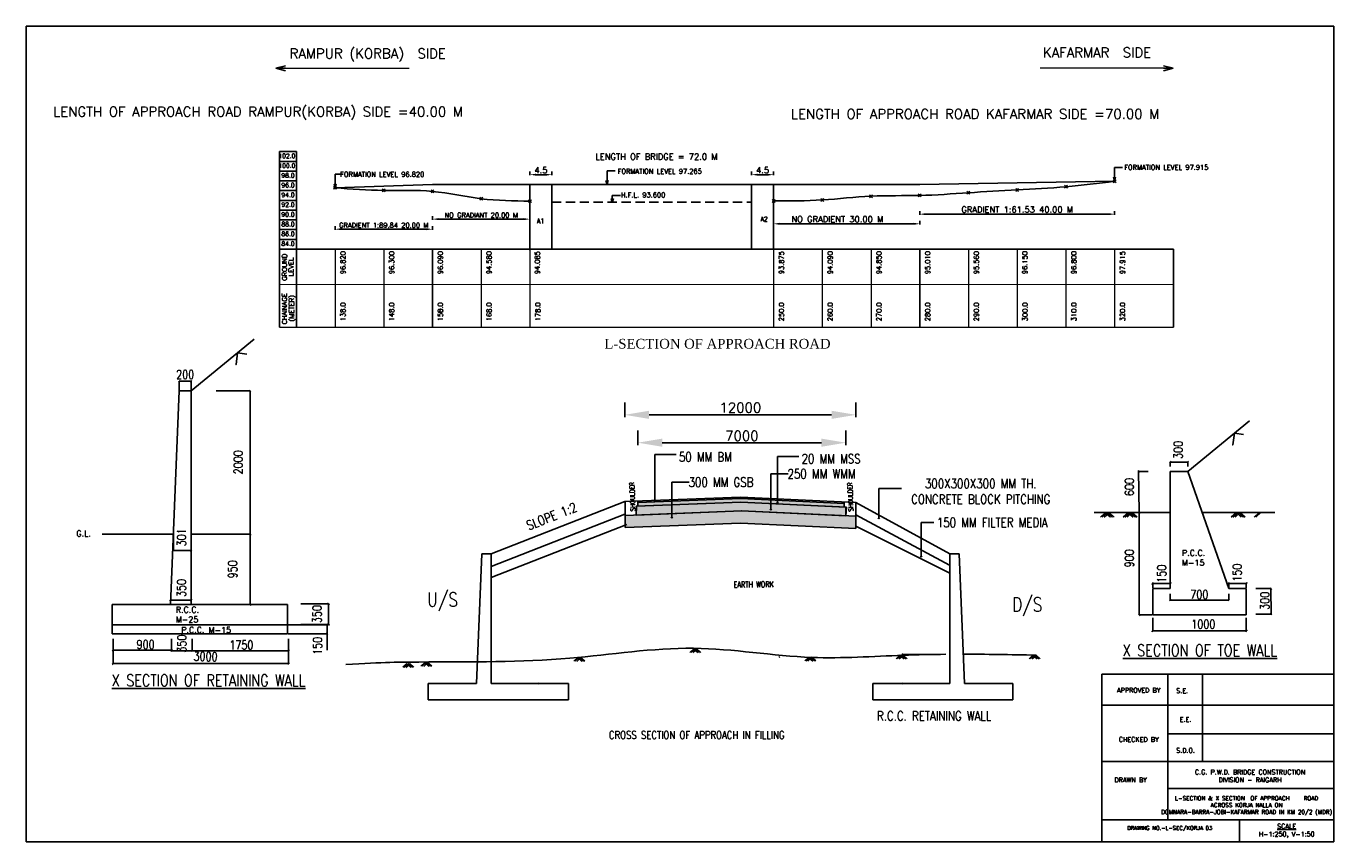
# Model space of a CAD drawing. Header units: metres. Extents: x -77385 to -525, y -2039 to 84.
import ezdxf
from ezdxf.enums import TextEntityAlignment as Align

# ---------------------------------------------------------------- set-up
doc = ezdxf.new("R2010")
doc.units = ezdxf.units.M
doc.header["$LTSCALE"] = 0.3
doc.header["$PDMODE"] = 35
doc.header["$PDSIZE"] = 0.3
doc.linetypes.add('HIDDEN', pattern=[9.525, 6.35, -3.175])
doc.layers.add('TEXT', color=7, linetype='Continuous')
doc.styles.add('200', font='romans.shx', dxfattribs={"width": 0.8, "height": 0.4})
doc.styles.add('200-400', font='romans.shx', dxfattribs={"width": 0.4, "height": 0.8})
doc.styles.add('600-200', font='romans.shx', dxfattribs={"width": 2.4, "height": 0.4})
doc.styles.add('DIM ROMANS', font='romans.shx', dxfattribs={"width": 0.8})
doc.styles.add('ROMANS', font='romans.shx', dxfattribs={"width": 0.8})
doc.styles.get("Standard").update_dxf_attribs({"font": 'romans.shx'})
doc.styles.add('TEXT', font='romans.shx', dxfattribs={"height": 1})
doc.dimstyles.new('1-100', dxfattribs={"dimtxt": 0.2, "dimasz": 0.15, "dimexe": 0.05, "dimexo": 0.2, "dimgap": 0.1, "dimtad": 1, "dimdec": 0, "dimlfac": 1000, "dimzin": 1, "dimdsep": 46, "dimtxsty": 'DIM ROMANS', "dimblk": 'OBLIQUE', "dimcen": 0.2, "dimadec": 0, "dimazin": 0, "dimtfac": 1, "dimtdec": 0, "dimtmove": 0, "dimatfit": 3, "dimldrblk": 'OPEN30', "dimfxl": 1, "dimarcsym": 0})
doc.dimstyles.new('A 1-100 MM', dxfattribs={"dimscale": 0.5, "dimtxt": 0.4, "dimasz": 0.2, "dimexe": 0.0125, "dimexo": 0.0625, "dimgap": 0.1, "dimtad": 1, "dimdec": 0, "dimlfac": 1000, "dimdsep": 46, "dimtxsty": 'ROMANS', "dimblk": 'OBLIQUE', "dimcen": 0.2, "dimadec": 0, "dimazin": 0, "dimtfac": 1, "dimtdec": 0, "dimtmove": 0, "dimatfit": 3, "dimldrblk": 'OPEN90', "dimfxl": 0.25, "dimfxlon": 1, "dimarcsym": 0})
doc.dimstyles.new('METER', dxfattribs={"dimscale": 0.5, "dimtxt": 2.5, "dimasz": 2.5, "dimexe": 1.25, "dimexo": 0.625, "dimtad": 1, "dimrnd": 0.5, "dimdsep": 46, "dimtxsty": 'Standard', "dimcen": 2.5, "dimaunit": 1, "dimadec": 1, "dimazin": 1, "dimtfac": 1, "dimtmove": 0, "dimatfit": 3, "dimfxl": 1, "dimarcsym": 0})

# ---------------------------------------------------------------- blocks, each defined once
blk = doc.blocks.new('_Oblique')
at = {"color": 0, "linetype": 'ByBlock', "lineweight": -2}
blk.add_line((-0.5, -0.5), (0.5, 0.5), dxfattribs=at)
blk = doc.blocks.new('_Open90')
at = {"color": 0, "linetype": 'ByBlock', "lineweight": -2}
for p, q in [((0, 0), (-1, 0)), ((-0.5, 0.5), (0, 0)), ((0, 0), (-0.5, -0.5))]:
    blk.add_line(p, q, dxfattribs=at)
blk = doc.blocks.new('_Open30')
at = {"color": 0, "linetype": 'ByBlock', "lineweight": -2}
for p, q in [((-1, 0.27), (0, 0)), ((0, 0), (-1, -0.27)), ((0, 0), (-1, 0))]:
    blk.add_line(p, q, dxfattribs=at)
blk = doc.blocks.new('*D186')
at = {"color": 0, "lineweight": -2, "ltscale": 0.2, "transparency": 16777216}
for p, q in [((-644.18, 53.03), (-644.18, 53.78)), ((-639.68, 53.03), (-639.68, 53.78)), ((-642.93, 53.16), (-640.93, 53.16))]:
    blk.add_line(p, q, dxfattribs=at)
at = {"color": 0, "ltscale": 0.2, "transparency": 16777216}
for points in [[(-642.93, 53.36), (-642.93, 52.95), (-644.18, 53.16)], [(-640.93, 53.36), (-640.93, 52.95), (-639.68, 53.16)]]:
    blk.add_solid(points, dxfattribs=at)
at = {"layer": 'Defpoints', "color": 0, "ltscale": 0.2, "transparency": 16777216}
for p in [(-644.18, 51.15), (-639.68, 53.16), (-639.68, 51.15)]:
    blk.add_point(p, dxfattribs=at)
at = {"color": 0, "ltscale": 0.2, "transparency": 16777216, "insert": (-641.93, 54.09), "char_height": 1.25, "attachment_point": 5}
blk.add_mtext('4.5', dxfattribs=at)
blk = doc.blocks.new('*D187')
at = {"color": 0, "lineweight": -2, "ltscale": 0.3, "transparency": 16777216}
for p, q in [((-709.68, 43.91), (-709.68, 44.66)), ((-708.43, 44.04), (-690.93, 44.04)), ((-689.68, 43.91), (-689.68, 44.66))]:
    blk.add_line(p, q, dxfattribs=at)
at = {"color": 0, "ltscale": 0.3, "transparency": 16777216}
for points in [[(-708.43, 44.24), (-708.43, 43.83), (-709.68, 44.04)], [(-690.93, 44.24), (-690.93, 43.83), (-689.68, 44.04)]]:
    blk.add_solid(points, dxfattribs=at)
at = {"layer": 'Defpoints', "color": 0, "ltscale": 0.3, "transparency": 16777216}
for p in [(-689.68, 44.04), (-709.68, 37.64), (-689.68, 37.64)]:
    blk.add_point(p, dxfattribs=at)
at = {"color": 0, "ltscale": 0.3, "transparency": 16777216, "insert": (-699.68, 44.85), "char_height": 1.25, "attachment_point": 5}
blk.add_mtext('{\\H0.8x;NO GRADIANT 20.00 M}', dxfattribs=at)
blk = doc.blocks.new('*D188')
at = {"color": 0, "lineweight": -2, "ltscale": 0.3, "transparency": 16777216}
for p, q in [((-639.68, 42.96), (-639.68, 43.71)), ((-638.43, 43.08), (-610.93, 43.08)), ((-609.68, 42.96), (-609.68, 43.71))]:
    blk.add_line(p, q, dxfattribs=at)
at = {"color": 0, "ltscale": 0.3, "transparency": 16777216}
for points in [[(-638.43, 43.29), (-638.43, 42.87), (-639.68, 43.08)], [(-610.93, 43.29), (-610.93, 42.87), (-609.68, 43.08)]]:
    blk.add_solid(points, dxfattribs=at)
at = {"layer": 'Defpoints', "color": 0, "ltscale": 0.3, "transparency": 16777216}
for p in [(-609.68, 43.08), (-639.68, 37.89), (-609.68, 37.89)]:
    blk.add_point(p, dxfattribs=at)
at = {"color": 0, "ltscale": 0.3, "transparency": 16777216, "insert": (-626.59, 44.02), "char_height": 1.25, "attachment_point": 5}
blk.add_mtext('NO GRADIENT 30.00 M ', dxfattribs=at)
blk = doc.blocks.new('*D189')
at = {"color": 0, "lineweight": -2, "ltscale": 0.3, "transparency": 16777216}
for p, q in [((-609.68, 44.94), (-609.68, 45.69)), ((-569.68, 44.94), (-569.68, 45.69)), ((-608.43, 45.06), (-570.93, 45.06))]:
    blk.add_line(p, q, dxfattribs=at)
at = {"color": 0, "ltscale": 0.3, "transparency": 16777216}
for points in [[(-608.43, 45.27), (-608.43, 44.85), (-609.68, 45.06)], [(-570.93, 45.27), (-570.93, 44.85), (-569.68, 45.06)]]:
    blk.add_solid(points, dxfattribs=at)
at = {"layer": 'Defpoints', "color": 0, "ltscale": 0.3, "transparency": 16777216}
for p in [(-569.68, 45.06), (-609.68, 37.89), (-569.68, 37.89)]:
    blk.add_point(p, dxfattribs=at)
at = {"color": 0, "ltscale": 0.3, "transparency": 16777216, "insert": (-589.68, 46), "char_height": 1.25, "attachment_point": 5}
blk.add_mtext('GRADIENT 1:61.53 40.00 M', dxfattribs=at)
blk = doc.blocks.new('*D190')
at = {"color": 0, "lineweight": -2, "ltscale": 0.2, "transparency": 16777216}
for p, q in [((-689.68, 53.03), (-689.68, 53.78)), ((-685.18, 53.03), (-685.18, 53.78)), ((-688.43, 53.16), (-686.43, 53.16))]:
    blk.add_line(p, q, dxfattribs=at)
at = {"color": 0, "ltscale": 0.2, "transparency": 16777216}
for points in [[(-688.43, 53.36), (-688.43, 52.95), (-689.68, 53.16)], [(-686.43, 53.36), (-686.43, 52.95), (-685.18, 53.16)]]:
    blk.add_solid(points, dxfattribs=at)
at = {"layer": 'Defpoints', "color": 0, "ltscale": 0.2, "transparency": 16777216}
for p in [(-689.68, 51.15), (-685.18, 53.16), (-685.18, 51.15)]:
    blk.add_point(p, dxfattribs=at)
at = {"color": 0, "ltscale": 0.2, "transparency": 16777216, "insert": (-687.43, 54.09), "char_height": 1.25, "attachment_point": 5}
blk.add_mtext('4.5', dxfattribs=at)
blk = doc.blocks.new('*D191')
at = {"color": 0, "lineweight": -2, "ltscale": 0.3, "transparency": 16777216}
for p, q in [((-729.68, 41.85), (-729.68, 42.6)), ((-728.43, 41.97), (-710.93, 41.97)), ((-709.68, 41.85), (-709.68, 42.6))]:
    blk.add_line(p, q, dxfattribs=at)
at = {"color": 0, "ltscale": 0.3, "transparency": 16777216}
for points in [[(-728.43, 42.18), (-728.43, 41.77), (-729.68, 41.97)], [(-710.93, 42.18), (-710.93, 41.77), (-709.68, 41.97)]]:
    blk.add_solid(points, dxfattribs=at)
at = {"layer": 'Defpoints', "color": 0, "ltscale": 0.3, "transparency": 16777216}
for p in [(-709.68, 41.97), (-729.68, 34.8), (-709.68, 34.8)]:
    blk.add_point(p, dxfattribs=at)
at = {"color": 0, "ltscale": 0.3, "transparency": 16777216, "insert": (-719.68, 42.79), "char_height": 1.25, "attachment_point": 5}
blk.add_mtext('{\\H0.8x;GRADIENT 1:89.84 20.00 M}', dxfattribs=at)
blk = doc.blocks.new('TOEWALL')
at = {"ltscale": 5}
h = blk.add_hatch(dxfattribs=at)
h.set_pattern_fill('AR-CONC', color=256, scale=0.002, style=0)
h.set_pattern_definition([(50, (-89.90724, 20.3465), (0.3643693, -0.0318782), [0.0381, -0.4191]), (355, (-89.90724, 20.3465), (-0.0704857, 0.3821133), [0.03048, -0.33528]), (100.451, (-89.87687, 20.34383), (0.293885, 0.3502334), [0.03238, -0.35618]), (46.1842, (-89.90724, 20.4481), (0.542158, -0.0840847), [0.05715, -0.62865]), (96.6356, (-89.86206, 20.4411), (0.4748085, 0.494851), [0.04857, -0.53427]), (351.184, (-89.90724, 20.4481), (0.474809, 0.49485), [0.04572, -0.50292]), (21, (-89.85644, 20.4227), (0.3032298, -0.204531), [0.0381, -0.4191]), (326, (-89.85644, 20.4227), (0.123604, 0.368376), [0.03048, -0.33528]), (71.4514, (-89.83117, 20.40564), (0.426833, 0.1638457), [0.03238, -0.35618]), (37.5, (-89.90724, 20.34649), (0.0061772, 0.1691101), [0, -0.331216, 0, -0.34036, 0, -0.33655]), (7.5, (-89.90724, 20.34649), (0.1336393, 0.20036115), [0, -0.194056, 0, -0.323596, 0, -0.12827]), (327.5, (-90.02052, 20.34649), (0.2711812, -0.0114575), [0, -0.127, 0, -0.39624, 0, -0.52578]), (317.5, (-90.07132, 20.3465), (0.2962584, 0.050853), [0, -0.1651, 0, -0.263144, 0, -0.37338])])
h.paths.add_polyline_path([(-57.134, 6.769), (-62.528, 7.023), (-66.068, 6.892), (-66.068, 6.435), (-62.484, 6.581), (-57.134, 6.328)])
h.paths.add_polyline_path([(-66.068, 6.892), (-67.882, 6.824), (-67.891, 6.361), (-66.068, 6.435)])
h = blk.add_hatch(color=256, dxfattribs=at)
h.paths.add_polyline_path([(-66.068, 7.157), (-67.812, 7.092), (-67.812, 7.015), (-66.068, 7.08)])
h.paths.add_polyline_path([(-62.528, 7.211), (-60.991, 7.139), (-60.991, 7.214), (-62.551, 7.288), (-66.068, 7.157), (-66.068, 7.08)])
h.paths.add_polyline_path([(-60.991, 7.214), (-60.991, 7.139), (-57.229, 6.96), (-57.229, 7.037)])
h = blk.add_hatch(color=256, dxfattribs=at)
h.paths.add_polyline_path([(-66.068, 7.08), (-67.812, 7.015), (-67.812, 6.827), (-66.068, 6.892)])
h.paths.add_polyline_path([(-62.528, 7.023), (-60.991, 6.951), (-60.991, 7.139), (-62.528, 7.211), (-66.068, 7.08), (-66.068, 6.892)])
h.paths.add_polyline_path([(-60.991, 7.139), (-60.991, 6.951), (-57.229, 6.773), (-57.229, 6.96)])
h = blk.add_hatch(dxfattribs=at)
h.set_pattern_fill('AR-SAND', color=256, scale=0.001, style=0)
h.set_pattern_definition([(37.5, (-89.907238, 20.34649), (-0.00160003, 0.048941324), [0, -0.038608, 0, -0.04318, 0, -0.041275]), (7.5, (-89.90724, 20.34649), (0.04495233, 0.07168251), [0, -0.020828, 0, -0.034798, 0, -0.013335]), (327.5, (-89.93848, 20.34649), (0.079099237, 0.00014372), [0, -0.0127, 0, -0.04572, 0, -0.05969]), (317.5, (-89.93848, 20.34649), (0.07635565, 0.02229293), [0, -0.00635, 0, -0.029972, 0, -0.03429])])
h.paths.add_polyline_path([(-62.551, 5.953), (-56.622, 5.673), (-56.621, 6.304), (-62.484, 6.581), (-68.463, 6.337), (-68.463, 5.733)])
at = {"ltscale": 0.2}
for p, q in [((-90.738, 12.727), (-87.49, 15.383)), ((-91.338, 12.727), (-91.788, 1.777)), ((-90.738, 12.727), (-91.338, 12.727)), ((-90.738, 12.727), (-90.738, 1.777)), ((-39.595, 8.603), (-36.429, 11.192)), ((-91.602, 5.377), (-95.301, 5.377)), ((-87.708, 5.377), (-90.738, 5.377)), ((-75.813, 4.379), (-76.087, -2.276)), ((-75.333, 4.379), (-75.333, -2.276)), ((-51.803, 4.379), (-51.803, -2.276)), ((-51.803, 4.379), (-51.323, 4.379)), ((-51.323, 4.379), (-51.049, -2.276)), ((-94.788, 1.777), (-85.788, 1.777)), ((-94.788, 1.777), (-94.788, 0.727)), ((-85.788, 1.777), (-85.788, 0.727)), ((-94.788, 0.727), (-85.788, 0.727)), ((-94.788, 0.277), (-94.788, 0.727)), ((-85.788, 0.277), (-85.788, 0.727)), ((-94.788, 0.277), (-85.788, 0.277)), ((-78.573, -2.276), (-78.573, -3.116)), ((-78.573, -2.276), (-78.573, -3.116)), ((-78.573, -2.276), (-78.573, -3.116)), ((-78.573, -2.276), (-76.087, -2.276)), ((-78.573, -2.276), (-78.573, -3.116)), ((-75.333, -2.276), (-71.373, -2.276)), ((-71.373, -2.276), (-71.373, -3.116)), ((-55.763, -2.276), (-55.763, -3.116)), ((-51.803, -2.276), (-55.763, -2.276)), ((-48.563, -2.276), (-51.049, -2.276)), ((-48.563, -2.276), (-48.563, -3.116)), ((-48.563, -2.276), (-48.563, -3.116)), ((-78.573, -3.116), (-71.373, -3.116)), ((-48.563, -3.116), (-55.763, -3.116))]:
    blk.add_line(p, q, dxfattribs=at)
at = {"color": 0, "ltscale": 0.5}
for p, q in [((-68.482, 11.378), (-68.482, 12.128)), ((-67.232, 11.503), (-57.871, 11.503)), ((-67.812, 9.95), (-67.812, 10.7)), ((-66.562, 10.075), (-58.389, 10.075)), ((-57.139, 9.95), (-57.139, 10.7))]:
    blk.add_line(p, q, dxfattribs=at)
at = {"ltscale": 0.5}
for p, q in [((-56.621, 11.378), (-56.621, 12.128)), ((-75.813, 4.379), (-75.333, 4.379))]:
    blk.add_line(p, q, dxfattribs=at)
for p, q in [((-60.991, 6.721), (-60.991, 8.474)), ((-60.991, 8.474), (-60.097, 8.474)), ((-66.068, 6.297), (-66.068, 8.05)), ((-66.068, 8.05), (-65.174, 8.05)), ((-68.482, 7.067), (-75.333, 4.379)), ((-56.621, 7.008), (-51.803, 4.379)), ((-68.482, 6.407), (-75.333, 3.719)), ((-56.621, 6.374), (-51.827, 3.793)), ((-68.371, 5.88), (-75.333, 3.161)), ((-56.621, 5.788), (-51.843, 3.399))]:
    blk.add_line(p, q)
at = {"ltscale": 5}
for p, q in [((-68.482, 7.067), (-62.551, 7.288)), ((-68.463, 5.733), (-68.463, 7.068)), ((-67.892, 6.824), (-62.527, 7.023)), ((-67.892, 6.375), (-67.882, 6.824)), ((-67.812, 7.015), (-62.527, 7.211)), ((-67.812, 6.827), (-67.812, 7.092)), ((-62.551, 7.288), (-56.621, 7.008)), ((-62.529, 7.211), (-57.229, 6.96)), ((-62.529, 7.023), (-57.134, 6.769)), ((-57.229, 7.037), (-57.229, 6.773)), ((-57.134, 6.769), (-57.134, 6.328)), ((-56.621, 7.008), (-56.622, 5.673)), ((-68.463, 6.337), (-62.483, 6.581)), ((-62.485, 6.581), (-56.621, 6.304)), ((-68.463, 5.733), (-62.55, 5.953)), ((-62.553, 5.953), (-56.622, 5.673)), ((-57.134, 5.697), (-57.134, 5.696))]:
    blk.add_line(p, q, dxfattribs=at)
at = {"ltscale": 0.2}
for points in [[(-88.348, 14.681), (-88.427, 14.083), (-88.348, 14.681), (-87.876, 14.619)], [(-37.205, 10.558), (-37.284, 9.959), (-37.205, 10.558), (-36.733, 10.495)]]:
    blk.add_lwpolyline(points, dxfattribs=at)
at = {"ltscale": 5}
blk.add_lwpolyline([(-67.882, 6.824), (-67.891, 6.361), (-62.485, 6.581), (-57.134, 6.328), (-57.113, 6.768), (-62.527, 7.023), (-67.882, 6.824)], dxfattribs=at)
at = {"ltscale": 0.2}
blk.add_open_spline([(-82.798, -1.3), (-80.873, -1.183), (-77.135, -1.154), (-71.765, -1.211), (-64.989, -0.111), (-59.353, -1.142), (-55.03, -0.827), (-52.741, -0.784), (-52.015, -0.778)], degree=3, knots=[0, 0, 0, 0, 1.044172, 4.199224, 6.820863, 9.355996, 11.309291, 12.216559, 12.216559, 12.216559, 12.216559], dxfattribs=at)
blk.add_open_spline([(-51.112, -0.767), (-50.005, -0.775), (-48.687, -0.797), (-47.37, -0.82)], degree=3, dxfattribs=at)
at = {"color": 0, "ltscale": 0.5}
for points in [[(-67.232, 11.711), (-67.232, 11.295), (-68.482, 11.503)], [(-57.871, 11.711), (-57.871, 11.295), (-56.621, 11.503)], [(-66.562, 10.283), (-66.562, 9.866), (-67.812, 10.075)], [(-58.389, 10.283), (-58.389, 9.866), (-57.139, 10.075)]]:
    blk.add_solid(points, dxfattribs=at)
at = {"layer": 'TEXT'}
for p, q in [((-91.338, 12.755), (-91.338, 13.232)), ((-91.338, 13.226), (-90.738, 13.226)), ((-90.738, 12.755), (-90.738, 13.232)), ((-89.447, 12.727), (-87.702, 12.727)), ((-87.708, 5.377), (-87.708, 12.727)), ((-40.495, 8.861), (-40.495, 9.09)), ((-40.495, 9.084), (-39.595, 9.084)), ((-39.595, 8.861), (-39.595, 9.09)), ((-42.087, 6.494), (-42.132, 8.648)), ((-41.634, 8.603), (-42.093, 8.603)), ((-40.495, 2.594), (-40.495, 8.603)), ((-40.495, 8.603), (-39.595, 8.603)), ((-37.495, 2.594), (-39.595, 8.603)), ((-44.397, 6.494), (-40.495, 6.494)), ((-44.078, 6.259), (-43.81, 6.5)), ((-43.992, 6.252), (-43.723, 6.494)), ((-43.882, 6.249), (-43.614, 6.49)), ((-43.564, 6.249), (-43.833, 6.49)), ((-43.455, 6.252), (-43.723, 6.494)), ((-43.369, 6.259), (-43.637, 6.5)), ((-42.908, 6.259), (-42.64, 6.5)), ((-42.822, 6.252), (-42.554, 6.494)), ((-42.713, 6.249), (-42.444, 6.49)), ((-42.395, 6.249), (-42.663, 6.49)), ((-42.285, 6.252), (-42.554, 6.494)), ((-42.199, 6.259), (-42.467, 6.5)), ((-40.523, 6.494), (-42.093, 6.494)), ((-41.634, 6.494), (-42.093, 6.494)), ((-42.087, 1.244), (-42.087, 6.494)), ((-38.869, 6.494), (-35.136, 6.494)), ((-37.364, 6.259), (-37.096, 6.5)), ((-37.278, 6.252), (-37.01, 6.494)), ((-37.169, 6.249), (-36.9, 6.49)), ((-36.851, 6.249), (-37.119, 6.49)), ((-36.741, 6.252), (-37.01, 6.494)), ((-36.655, 6.259), (-36.924, 6.5)), ((-36.195, 6.259), (-35.926, 6.5)), ((-36.108, 6.252), (-35.84, 6.494)), ((-90.71, 5.377), (-87.702, 5.377)), ((-87.697, 5.377), (-87.702, 5.377)), ((-87.697, 1.777), (-87.697, 5.377)), ((-91.64, 5.349), (-91.64, 4.532)), ((-90.738, 5.349), (-90.738, 4.532)), ((-91.64, 4.538), (-90.738, 4.538)), ((-41.395, 2.623), (-41.395, 2.858)), ((-41.395, 2.853), (-40.495, 2.853)), ((-40.495, 2.623), (-40.495, 2.858)), ((-37.495, 2.623), (-37.495, 2.858)), ((-37.495, 2.853), (-36.595, 2.853)), ((-36.595, 2.623), (-36.595, 2.858)), ((-41.395, 2.594), (-41.395, 1.244)), ((-41.395, 2.594), (-40.495, 2.594)), ((-40.495, 2.32), (-40.495, 2.001)), ((-36.595, 2.594), (-37.495, 2.594)), ((-37.495, 2.32), (-37.495, 2.001)), ((-36.595, 1.244), (-36.595, 2.594)), ((-36.111, 2.594), (-35.322, 2.594)), ((-35.322, 1.288), (-35.328, 2.594)), ((-91.787, 1.783), (-91.787, 2.012)), ((-91.787, 2), (-90.738, 2)), ((-90.738, 1.777), (-90.738, 2.006)), ((-90.71, 1.777), (-87.691, 1.777)), ((-85.096, 1.808), (-83.679, 1.808)), ((-83.685, 0.758), (-83.685, 1.808)), ((-40.495, 2.006), (-37.495, 2.006)), ((-85.76, 0.727), (-83.752, 0.727)), ((-85.096, 0.758), (-83.679, 0.758)), ((-83.757, 0.727), (-83.757, 0.277)), ((-41.423, 1.244), (-42.093, 1.244)), ((-41.395, 1.244), (-36.595, 1.244)), ((-41.395, 1.097), (-41.395, 0.422)), ((-36.595, 1.097), (-36.595, 0.422)), ((-36.111, 1.288), (-35.322, 1.288)), ((-94.732, 0.008), (-94.732, -1.257)), ((-94.732, 0.008), (-94.732, -0.576)), ((-91.732, 0.008), (-91.732, -0.599)), ((-91.732, 0.008), (-91.732, -0.576)), ((-90.682, 0.008), (-90.682, -0.599)), ((-90.682, 0.008), (-90.682, -0.599)), ((-85.76, 0.277), (-83.752, 0.277)), ((-85.732, 0.008), (-85.732, -1.257)), ((-83.757, 0.277), (-83.757, -0.563)), ((-41.395, 0.428), (-36.595, 0.428)), ((-94.732, -0.571), (-91.732, -0.571)), ((-91.732, -0.593), (-90.682, -0.593)), ((-90.682, -0.593), (-85.732, -0.593)), ((-85.732, -0.123), (-85.732, -0.599)), ((-65.146, -0.684), (-64.931, -0.491)), ((-65.077, -0.689), (-64.862, -0.496)), ((-64.989, -0.692), (-64.774, -0.499)), ((-64.735, -0.692), (-64.95, -0.499)), ((-64.647, -0.689), (-64.862, -0.496)), ((-64.578, -0.684), (-64.793, -0.491)), ((-94.732, -1.252), (-85.732, -1.252)), ((-79.867, -1.443), (-79.652, -1.25)), ((-79.798, -1.449), (-79.583, -1.255)), ((-79.71, -1.451), (-79.495, -1.258)), ((-79.456, -1.451), (-79.67, -1.258)), ((-79.368, -1.449), (-79.583, -1.255)), ((-79.299, -1.443), (-79.514, -1.25)), ((-78.95, -1.387), (-78.735, -1.194)), ((-78.881, -1.392), (-78.666, -1.199)), ((-78.794, -1.395), (-78.579, -1.202)), ((-78.539, -1.395), (-78.754, -1.202)), ((-78.452, -1.392), (-78.666, -1.199)), ((-78.383, -1.387), (-78.597, -1.194)), ((-71.101, -1.13), (-70.886, -0.937)), ((-71.032, -1.136), (-70.817, -0.942)), ((-70.944, -1.138), (-70.729, -0.945)), ((-70.69, -1.138), (-70.904, -0.945)), ((-70.602, -1.136), (-70.817, -0.942)), ((-70.533, -1.13), (-70.748, -0.937)), ((-59.251, -1.12), (-59.036, -0.927)), ((-59.182, -1.126), (-58.967, -0.932)), ((-59.095, -1.128), (-58.88, -0.935)), ((-58.84, -1.128), (-59.055, -0.935)), ((-58.753, -1.126), (-58.967, -0.932)), ((-58.684, -1.12), (-58.898, -0.927)), ((-54.56, -1.005), (-54.345, -0.811)), ((-54.491, -1.01), (-54.276, -0.817)), ((-54.403, -1.013), (-54.188, -0.819)), ((-54.149, -1.013), (-54.364, -0.819)), ((-54.061, -1.01), (-54.276, -0.817)), ((-54.236, -0.781), (-54.24, -0.781)), ((-53.061, -0.781), (-54.231, -0.781)), ((-53.992, -1.005), (-54.207, -0.811)), ((-47.736, -1.001), (-47.521, -0.808)), ((-47.667, -1.006), (-47.452, -0.813)), ((-47.579, -1.009), (-47.365, -0.816)), ((-47.325, -1.009), (-47.54, -0.816)), ((-47.237, -1.006), (-47.452, -0.813)), ((-47.168, -1.001), (-47.383, -0.808)), ((-75.315, -2.276), (-72.897, -2.276)), ((-51.822, -2.276), (-54.24, -2.276))]:
    blk.add_line(p, q, dxfattribs=at)
at = {"xscale": 0.1000000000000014, "yscale": 0.1000000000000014, "zscale": 0.1000000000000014, "rotation": 270}
for p in [(-60.991, 6.621), (-66.068, 6.197)]:
    blk.add_blockref('_Open90', p, dxfattribs=at)
at = {"layer": 'TEXT'}
for p, xscale, yscale, zscale, rotation in [((-91.338, 13.226), 0.09, 0.09, 0.09, 180), ((-87.708, 12.727), 0.09, 0.09, 0.09, 90), ((-40.495, 9.084), 0.09, 0.09, 0.09, 180), ((-42.087, 8.603), 0.09000000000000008, 0.09000000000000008, 0.09000000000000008, 90), ((-42.087, 6.494), 0.09, 0.09, 0.09, 90), ((-42.087, 6.494), 0.09, 0.09, 0.09, 270), ((-87.708, 5.377), 0.09, 0.09, 0.09, 270), ((-87.697, 5.377), 0.09, 0.09, 0.09, 90), ((-91.64, 4.538), 0.09, 0.09, 0.09, 180), ((-41.395, 2.853), 0.09, 0.09, 0.09, 180), ((-37.495, 2.853), 0.09, 0.09, 0.09, 180), ((-91.787, 2), 0.09, 0.09, 0.09, 180), ((-40.495, 2.006), 0.09, 0.09, 0.09, 180), ((-35.328, 2.594), 0.09, 0.09, 0.09, 90), ((-87.697, 1.777), 0.09, 0.09, 0.09, 270), ((-83.685, 1.808), 0.09, 0.09, 0.09, 90), ((-83.757, 0.727), 0.09, 0.09, 0.09, 90), ((-83.685, 0.758), 0.09, 0.09, 0.09, 270), ((-42.087, 1.244), 0.09, 0.09, 0.09, 270), ((-35.328, 1.288), 0.09, 0.09, 0.09, 270), ((-83.757, 0.277), 0.09, 0.09, 0.09, 270), ((-41.395, 0.428), 0.09, 0.09, 0.09, 180), ((-94.732, -0.571), 0.09, 0.09, 0.09, 180), ((-91.732, -0.593), 0.09, 0.09, 0.09, 180), ((-90.682, -0.593), 0.09, 0.09, 0.09, 180), ((-94.732, -1.252), 0.09, 0.09, 0.09, 180), ((-60.552, -0.917), 0.06000000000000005, 0.06000000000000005, 0.06000000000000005, 270), ((-54.236, -0.781), 0.05999999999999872, 0.05999999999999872, 0.05999999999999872, 90), ((-54.227, -0.781), 0.05999999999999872, 0.05999999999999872, 0.05999999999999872, 270), ((-72.901, -2.276), -0.05999999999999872, 0.05999999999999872, 0.06, 90), ((-54.236, -2.276), 0.05999999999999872, 0.05999999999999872, 0.05999999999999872, 270)]:
    blk.add_blockref('_Oblique', p, dxfattribs=dict(at, xscale=xscale, yscale=yscale, zscale=zscale, rotation=rotation))
at = {"layer": 'TEXT', "xscale": 0.09, "yscale": 0.09, "zscale": 0.09}
for p in [(-90.738, 13.226), (-39.595, 9.084), (-90.738, 4.538), (-40.495, 2.853), (-36.595, 2.853), (-90.738, 2), (-37.495, 2.006), (-36.595, 0.428), (-91.732, -0.571), (-90.682, -0.593), (-85.732, -0.593), (-85.732, -1.252)]:
    blk.add_blockref('_Oblique', p, dxfattribs=at)
at = {"color": 0, "ltscale": 0.5, "char_height": 0.5, "attachment_point": 5}
for s, insert in [('12000', (-62.551, 11.873)), ('7000', (-62.475, 10.427))]:
    blk.add_mtext(s, dxfattribs=dict(at, insert=insert))
at = {"style": '200'}
for s, insert, char_height, width, attachment_point in [('\\pxql;50 MM BM', (-65.705, 9.343), 0.48, 5.79648, 4), ('\\pxql;20 MM MSS', (-59.411, 9.251), 0.48, 5.79648, 4), ('250 MM WMM', (-60.132, 8.476), 0.48, 5.79648, 4), ('300 MM GSB', (-65.209, 8.052), 0.48, 5.79648, 4), ('\\pxqc;300X300X300 MM TH. \\PCONCRETE BLOCK PITCHING', (-60.149, 7.574), 0.48, 19.86264, 4), ('150 MM FILTER MEDIA', (-52.472, 5.982), 0.48, 10.54502, 4), ('U/S', (-77.832, 1.909), 0.72, 17.87277, 5), ('D/S', (-47.831, 1.663), 0.72, 17.87277, 5), ('{\\LX SECTION OF TOE WALL}', (-38.973, -0.578), 0.6, 23.07055, 5), ('{\\LX SECTION OF RETAINING WALL}', (-89.835, -2.115), 0.6, 23.07055, 5), ('R.C.C. RETAINING WALL', (-52.609, -3.936), 0.48, 17.87277, 5), ('CROSS SECTION OF APPROACH IN FILLING ', (-64.791, -4.914), 0.4, 14.89398, 5)]:
    blk.add_mtext(s, dxfattribs=dict(at, insert=insert, char_height=char_height, width=width, attachment_point=attachment_point))
for s, insert, char_height, width, attachment_point, rotation in [('SHOULDER', (-68.06, 6.554), 0.24, 4.6907, 4, 92.12614), ('SHOULDER', (-56.874, 6.545), 0.24, 4.6907, 4, 92.12614), ('SLOPE 1:2', (-71.065, 7.026), 0.48, 3.71683, 3, 21.75432), ('EARTH WORK ', (-60.842, 2.962), 0.3, 4.57184, 3, 0.33888)]:
    blk.add_mtext(s, dxfattribs=dict(at, insert=insert, char_height=char_height, width=width, attachment_point=attachment_point, rotation=rotation))
at = {"layer": 'TEXT', "char_height": 0.45, "attachment_point": 5, "style": 'ROMANS'}
for s, insert in [('200', (-91.038, 13.567)), ('1000', (-38.8, 0.765)), ('900', (-93.071, -0.27)), ('1750', (-88.152, -0.301))]:
    blk.add_mtext(s, dxfattribs=dict(at, insert=insert))
for s, insert, rotation in [('300', (-40.088, 9.706), 90), ('2000', (-88.316, 9.068), 90), ('600', (-42.595, 7.803), 90), ('301', (-91.223, 5.22), 90), ('950', (-88.603, 3.577), 90), ('900', (-42.595, 4.145), 90), ('150', (-40.935, 3.352), 90), ('150', (-37.065, 3.413), 90), ('350', (-91.231, 2.622), 90), ('700', (-39.005, 2.293), 359.50705), ('300', (-35.642, 1.966), 90), ('350', (-84.275, 1.283), 90), ('350', (-91.207, -0.227), 90), ('150', (-84.248, -0.343), 90), ('3000', (-89.992, -0.893), 358.6963)]:
    blk.add_mtext(s, dxfattribs=dict(at, insert=insert, rotation=rotation))
at = {"layer": 'TEXT', "char_height": 0.3, "attachment_point": 1, "style": '600-200'}
for s, insert, width in [('{\\W1;G.L.}', (-96.623, 5.569), 1.51811), ('{\\W1;P.C.C.\\PM-15}', (-39.894, 4.571), 1.51811), ('{\\W1;R.C.C.\\PM-25}', (-91.519, 1.658), 1.51811), ('{\\W1;P.C.C. M-15}', (-91.243, 0.623), 3.96334)]:
    blk.add_mtext(s, dxfattribs=dict(at, insert=insert, width=width))
for points in [[(-66.942, 7.056), (-66.942, 9.463), (-65.845, 9.463)], [(-60.648, 6.964), (-60.648, 9.371), (-59.551, 9.371)], [(-55.439, 6.171), (-55.439, 7.724), (-54.289, 7.724)], [(-53.268, 4.198), (-53.268, 5.982), (-52.617, 5.982)]]:
    blk.add_leader(points, dimstyle='A 1-100 MM', override={"dimasz": 0.2, "dimfxl": 20})

msp = doc.modelspace()

# ---------------------------------------------------------------- linework, layer by layer
at = {"ltscale": 0.2}
for p, q in [((-793.07, -83.653), (-793.07, 83.619)), ((-572.281, -49.309), (-572.281, -83.686)), ((-572.281, -49.309), (-524.686, -49.309)), ((-558.762, -49.309), (-558.762, -79.186)), ((-551.658, -49.309), (-551.658, -67.186)), ((-572.281, -55.623), (-524.686, -55.623)), ((-558.762, -61.503), (-524.686, -61.503)), ((-572.281, -67.186), (-524.686, -67.186)), ((-558.762, -72.724), (-524.686, -72.724)), ((-572.281, -79.186), (-524.686, -79.186)), ((-544.036, -79.186), (-544.036, -83.686)), ((-524.686, -83.653), (-793.07, -83.653))]:
    msp.add_line(p, q, dxfattribs=at)
at = {"ltscale": 0.3}
for p, q in [((-793.07, 83.619), (-524.686, 83.619)), ((-524.686, 83.619), (-524.686, -83.653)), ((-709.677, 51.154), (-729.677, 50.46)), ((-709.677, 51.154), (-609.677, 51.154)), ((-689.677, 37.889), (-689.677, 51.154)), ((-685.177, 37.889), (-685.177, 51.154)), ((-644.177, 37.889), (-644.177, 51.154)), ((-639.677, 37.889), (-639.677, 51.154)), ((-609.677, 51.154), (-569.677, 51.804)), ((-689.677, 37.64), (-689.677, 47.725)), ((-639.677, 37.889), (-639.677, 47.764)), ((-557.6, 21.857), (-557.6, 37.889))]:
    msp.add_line(p, q, dxfattribs=at)
for p, q in [((-741.06, 37.889), (-741.06, 21.857)), ((-741.06, 37.889), (-557.6, 37.889)), ((-709.677, 37.889), (-709.677, 21.857)), ((-609.677, 37.889), (-609.677, 21.857))]:
    msp.add_line(p, q)
at = {"lineweight": 5}
for p, q in [((-729.677, 37.889), (-729.677, 21.857)), ((-719.677, 37.889), (-719.677, 21.857)), ((-709.677, 37.889), (-709.677, 21.857)), ((-699.677, 37.889), (-699.677, 21.857)), ((-689.677, 37.889), (-689.677, 21.857)), ((-639.677, 37.889), (-639.677, 28.555)), ((-639.677, 37.889), (-639.677, 21.857)), ((-629.677, 37.889), (-629.677, 21.857)), ((-619.677, 37.889), (-619.677, 21.857)), ((-609.677, 37.889), (-609.677, 21.857)), ((-599.677, 37.889), (-599.677, 21.857)), ((-589.677, 37.889), (-589.677, 21.857)), ((-579.677, 37.889), (-579.677, 21.857)), ((-569.677, 37.889), (-569.677, 21.857)), ((-741.06, 30.659), (-557.6, 30.667)), ((-741.06, 21.857), (-557.6, 21.857))]:
    msp.add_line(p, q, dxfattribs=at)
at = {"ltscale": 0.2}
msp.add_lwpolyline([(-672.773, 47.491), (-672.943, 47.697), (-672.773, 47.491), (-672.524, 47.697)], dxfattribs=at)
at = {"ltscale": 0.3}
for points in [[(-639.677, 47.764), (-629.677, 47.979), (-619.677, 48.739), (-609.677, 48.899), (-599.677, 49.449), (-589.677, 50.039), (-579.677, 50.689), (-569.677, 51.804)], [(-689.677, 47.725), (-699.677, 48.22), (-709.677, 49.73), (-719.677, 49.94), (-729.677, 50.46)]]:
    msp.add_spline(points, degree=3, dxfattribs=at)
at = {"layer": 'TEXT'}
for p, q in [((-741.06, 57.889), (-741.06, 28.555)), ((-741.06, 57.889), (-737.559, 57.889)), ((-741.06, 57.889), (-737.559, 57.889)), ((-737.559, 57.889), (-737.559, 21.857)), ((-741.06, 55.889), (-737.559, 55.889)), ((-741.06, 53.889), (-737.559, 53.889)), ((-741.06, 51.889), (-737.559, 51.889)), ((-741.06, 49.889), (-737.559, 49.889)), ((-741.06, 47.889), (-737.559, 47.889)), ((-741.06, 45.889), (-737.559, 45.889)), ((-741.06, 43.889), (-737.559, 43.889)), ((-741.06, 41.889), (-737.559, 41.889)), ((-741.06, 39.889), (-737.559, 39.889))]:
    msp.add_line(p, q, dxfattribs=at)
at = {"layer": 'TEXT', "linetype": 'HIDDEN'}
msp.add_line((-685.177, 47.489), (-644.177, 47.489), dxfattribs=at)
at = {"layer": 'TEXT'}
for p in [(-569.677, 51.804), (-729.677, 50.46), (-729.677, 50.46), (-719.677, 49.94), (-709.677, 49.73), (-699.677, 48.22), (-619.677, 48.739), (-609.677, 48.899), (-599.677, 49.449), (-589.677, 50.039), (-579.677, 50.689), (-689.677, 47.725), (-639.677, 47.764), (-629.677, 47.979)]:
    msp.add_point(p, dxfattribs=at)

# ---------------------------------------------------------------- block references
at = {"layer": 'TEXT', "xscale": 4, "yscale": 4, "zscale": 4}
msp.add_blockref('TOEWALL', (-396.283, -42.113), dxfattribs=at)

# ---------------------------------------------------------------- texts
at = {"lineweight": 5, "style": 'TEXT'}
for s, p in [('96.820', (-727.257, 37.47)), ('96.300', (-717.257, 37.47)), ('96.090', (-707.257, 37.47)), ('94.580', (-697.257, 37.47)), ('94.085', (-687.343, 37.47)), ('93.875', (-637.257, 37.47)), ('94.090', (-627.257, 37.47)), ('94.850', (-617.257, 37.47)), ('95.560', (-597.257, 37.47)), ('96.150', (-587.302, 37.47)), ('96.800', (-577.257, 37.47)), ('97.915', (-567.257, 37.47)), ('138.0', (-727.257, 26.957)), ('148.0', (-717.257, 26.957)), ('0.0', (-707.257, 26.957)), ('158.0', (-707.257, 26.957)), ('168.0', (-697.257, 26.957)), ('178.0', (-687.257, 26.957)), ('250.0', (-637.257, 26.957)), ('260.0', (-627.257, 26.957)), ('270.0', (-617.257, 26.957)), ('280.0', (-607.257, 26.957)), ('290.0', (-597.257, 26.957)), ('300.0', (-587.257, 26.957)), ('310.0', (-577.257, 26.957)), ('320.0', (-567.257, 26.957))]:
    msp.add_text(s, height=1, rotation=90, dxfattribs=at).set_placement(p, align=Align.BOTTOM_RIGHT)
at = {"ltscale": 0.2, "insert": (-663.713, 56.857), "char_height": 1.25, "attachment_point": 5}
msp.add_mtext('LENGTH OF BRIDGE = 72.0 M', dxfattribs=at)
at = {"ltscale": 0.2, "attachment_point": 5}
for s, insert, char_height, width in [('APPROVED BY', (-564.737, -52.609), 0.96, 9.75738), ('S.E.', (-555.816, -52.683), 0.96, 6.2795), ('E.E.', (-555.123, -58.563), 0.96, 6.2795), ('CHECKED BY', (-564.737, -62.686), 0.96, 9.75738), ('S.D.O.', (-555.123, -64.936), 0.96, 6.2795), ('\\A1;{\\Fromant|c0;\\C256;C.G. P.W.D. BRIDGE CONSTRUCTION\\PDIVISION - RAIGARH}', (-541.891, -70.186), 0.96, 25.6293), ('DRAWN BY', (-566.393, -70.984), 0.96, 9.75738), ('\\A1;{\\Fromant|c0;L-SECTION & X SECTION  OF APPROACH     ROAD ACROSS KORJA NALLA ON \\PDOMNARA-BARRA-JOBI-KAFARMAR ROAD IN KM 20/2 (MDR)}', (-542.597, -76.298), 0.85, 33.54766), ('DRAWING NO.-L-SEC/KORJA 03   ', (-558.395, -80.988), 0.8, 21.1589), ('{\\LSCALE} \\PH-1:250, V-1:50', (-534.361, -81.436), 0.96, 19.34314)]:
    msp.add_mtext(s, dxfattribs=dict(at, insert=insert, char_height=char_height, width=width))
at = {"layer": 'TEXT'}
for s, height, style, p in [('RAMPUR (KORBA)  SIDE', 2, 'ROMANS', (-738.998, 77.008)), ('KAFARMAR  SIDE', 2, 'ROMANS', (-584.398, 77.219)), ('LENGTH OF APPROACH ROAD RAMPUR(KORBA) SIDE =40.00 M ', 2, 'ROMANS', (-787.513, 65.077)), ('LENGTH OF APPROACH ROAD KAFARMAR SIDE =70.00 M ', 2, 'ROMANS', (-636.112, 64.607)), ('102.0', 0.9, '200-400', (-741.296, 56.555)), ('100.0', 0.9, '200-400', (-741.296, 54.555)), ('FORMATION LEVEL 96.820', 1, '200-400', (-728.635, 52.725)), ('FORMATION LEVEL 97.265', 1, '200-400', (-671.671, 53.365)), ('FORMATION LEVEL 97.915', 1, '200-400', (-567.711, 54.174)), ('98.0', 0.9, '200-400', (-740.677, 52.555)), ('96.0', 0.9, '200-400', (-740.677, 50.555)), ('94.0', 0.9, '200-400', (-740.677, 48.555)), ('H.F.L. 93.600', 1, '200-400', (-671.015, 48.508)), ('92.0', 0.9, '200-400', (-740.677, 46.555)), ('90.0', 0.9, '200-400', (-740.677, 44.555)), ('88.0', 0.9, '200-400', (-740.677, 42.555)), ('86.0', 0.9, '200-400', (-740.677, 40.555)), ('84.0', 0.9, '200-400', (-740.677, 38.555))]:
    msp.add_text(s, height=height, dxfattribs=dict(at, style=style)).set_placement(p)
at = {"layer": 'TEXT', "style": 'ROMANS'}
for s, p in [('GROUND', (-739.539, 31.425)), ('LEVEL', (-738.188, 32.339)), ('CHAINAGE', (-739.545, 22.473)), ('(METER)', (-738.087, 23.057))]:
    msp.add_text(s, height=1, rotation=90, dxfattribs=at).set_placement(p)
at = {"layer": 'TEXT', "lineweight": 5, "style": 'TEXT'}
msp.add_text('95.010', height=1, rotation=90, dxfattribs=at).set_placement((-607.257, 37.47), align=Align.BOTTOM_RIGHT)
at = {"layer": 'TEXT', "insert": (-687.505, 43.642), "char_height": 1, "attachment_point": 5, "style": 'ROMANS'}
msp.add_mtext('A1', dxfattribs=at)
at = {"layer": 'TEXT', "insert": (-641.618, 44.042), "char_height": 1, "width": 1.06667, "attachment_point": 5, "style": 'ROMANS'}
msp.add_mtext('A2', dxfattribs=at)
at = {"layer": 'TEXT', "insert": (-651.183, 18.466), "char_height": 2, "width": 94.30512, "attachment_point": 5}
msp.add_mtext('\\A1;{\\fTimes New Roman|b0|i0|c0|p18;L-SECTION OF APPROACH ROAD }', dxfattribs=at)

# ---------------------------------------------------------------- dimensions: what is measured, and where the dimension line sits
at = {"ltscale": 0.2}
for base, p1, p2, picture, middle in [((-685.181, 53.156), (-689.677, 51.154), (-685.181, 51.15), '*D190', (-687.429, 54.093)), ((-639.677, 53.156), (-644.177, 51.154), (-639.677, 51.15), '*D186', (-641.927, 54.093))]:
    dim = msp.add_linear_dim(base=base, p1=p1, p2=p2, dimstyle='METER', override={"dimfxl": 0.25, "dimfxlon": 1}, dxfattribs=at)
    dim.commit()
    dim.dimension.update_dxf_attribs({"geometry": picture, "text_midpoint": middle})
at = {"ltscale": 0.3}
for base, p1, p2, text, picture, middle in [((-689.677, 44.037), (-709.677, 37.64), (-689.677, 37.64), '{\\H0.8x;NO GRADIANT 20.00 M}', '*D187', (-699.677, 44.037)), ((-709.677, 41.975), (-729.677, 34.803), (-709.677, 34.803), '{\\H0.8x;GRADIENT 1:89.84 20.00 M}', '*D191', (-719.677, 41.975)), ((-609.677, 43.082), (-639.677, 37.889), (-609.677, 37.889), 'NO GRADIENT 30.00 M ', '*D188', (-626.587, 43.082))]:
    dim = msp.add_linear_dim(base=base, p1=p1, p2=p2, text=text, dimstyle='METER', override={"dimfxl": 0.25, "dimfxlon": 1}, dxfattribs=at)
    dim.commit()
    dim.dimension.update_dxf_attribs({"geometry": picture, "text_midpoint": middle, "dimtype": 160})
dim = msp.add_linear_dim(base=(-569.677, 45.06), p1=(-609.677, 37.889), p2=(-569.677, 37.889), text='GRADIENT 1:61.53 40.00 M', dimstyle='METER', override={"dimfxl": 0.25, "dimfxlon": 1}, dxfattribs=at)
dim.commit()
dim.dimension.update_dxf_attribs({"geometry": '*D189', "text_midpoint": (-589.677, 45.998)})

# ---------------------------------------------------------------- leaders
for points, override in [([(-741.809, 74.971), (-714.489, 74.971)], {"dimasz": 2, "dimlwd": 5}), ([(-557.644, 74.971), (-584.964, 74.971)], {"dimasz": 2, "dimlwd": 5}), ([(-672.773, 47.491), (-672.773, 48.882), (-671.117, 48.882)], {"dimasz": 0.8})]:
    msp.add_leader(points, dimstyle='1-100', override=override)
at = {"layer": 'TEXT'}
for points in [[(-673.853, 51.14), (-673.853, 53.922), (-672.197, 53.922)], [(-569.694, 51.849), (-569.694, 54.631), (-568.038, 54.631)], [(-729.652, 50.501), (-729.652, 53.283), (-727.996, 53.283)]]:
    msp.add_leader(points, dimstyle='1-100', override={"dimasz": 0.8}, dxfattribs=at)

doc.saveas('drawing.dxf')
